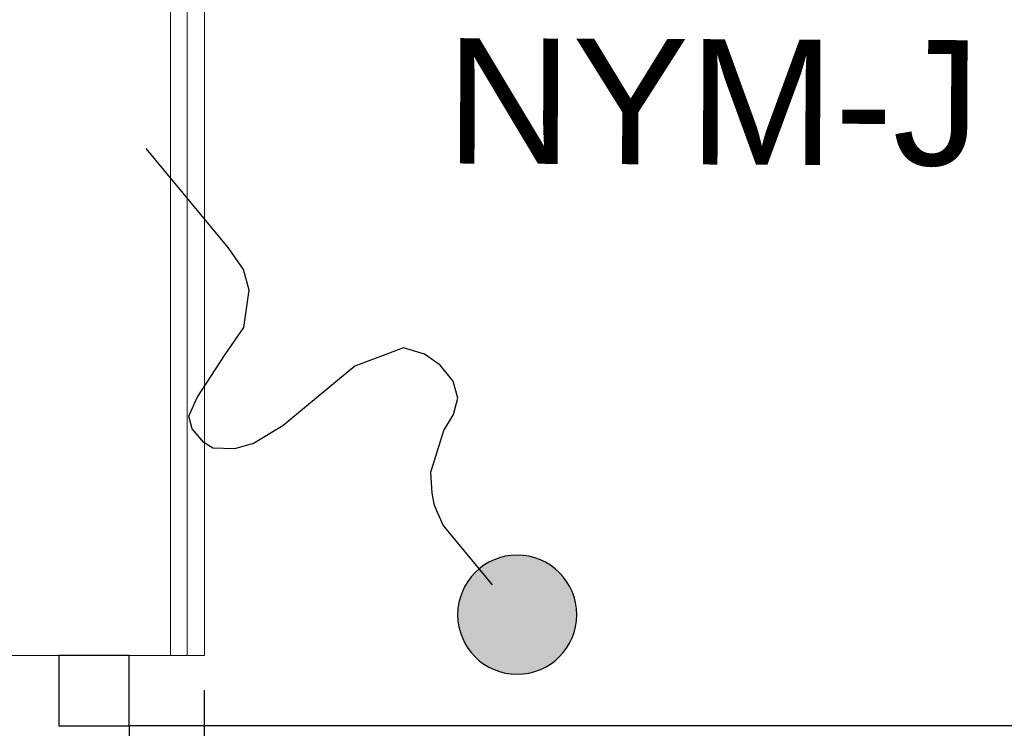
# Model space of a CAD drawing. Header units: inches. Extents: x 65192 to 78842, y -37594 to -36109.
# Tile 37 of 63: x 67285 to 67355, y -36665 to -36614. Entities that reach past the tile are written whole.
import ezdxf

# ---------------------------------------------------------------- set-up
doc = ezdxf.new("R2010")
doc.units = ezdxf.units.IN
doc.header["$MEASUREMENT"] = 0
doc.linetypes.add('HIDDEN', pattern=[0.375, 0.25, -0.125])
doc.layers.add('AA_KOMINY.W+_Nr_Pióra__152', color=7, linetype='Continuous', lineweight=5, true_color=0x40cfff)
for name, color, linetype, lineweight in [('E-opisy', 240, 'Continuous', 25), ('p--płyta GK', 7, 'Continuous', 0), ('p--ściana szkielet', 7, 'Continuous', 0)]:
    doc.layers.add(name, color=color, linetype=linetype, lineweight=lineweight)
for name, color, linetype in [('E_LAMPY', 240, 'Continuous'), ('p--drzwi', 7, 'Continuous'), ('p--podciąg', 7, 'Continuous')]:
    doc.layers.add(name, color=color, linetype=linetype)
doc.styles.add('GENERATED_STYLE_2', font='arial.ttf')

# ---------------------------------------------------------------- blocks, each defined once
blk = doc.blocks.new('drzwi-90-100')
for p, q in [((5.05, 87.375), (5.05, 2.525)), ((5.05, 2.525), (0, 2.525)), ((0, 2.525), (0, -2.525)), ((5.05, -2.525), (5.05, 2.525)), ((5.05, 2.525), (10.1, 2.525)), ((0, -2.525), (5.05, -2.525))]:
    blk.add_line(p, q)
blk = doc.blocks.new('SPLINE_10', base_point=(16648.91, -8782.46))
at = {"lineweight": 30, "true_color": 0xf50000}
h = blk.add_hatch(color=1, dxfattribs=at)
h.dxf.hatch_style = 1
h.paths.add_polyline_path([(16574.2, -8575.14, 1), (16553.82, -8575.14, 1)])
at = {"color": 1, "lineweight": 30, "true_color": 0xf50000}
blk.add_circle((16564.01, -8575.14), 10.19, dxfattribs=at)
at = {"layer": 'AA_KOMINY.W+_Nr_Pióra__152', "color": 1, "lineweight": 30, "true_color": 0xf50000, "flags": 128}
for points in [[(16568.73, -8507.47), (16563.94, -8503.18), (16562.46, -8499.8), (16562.08, -8495.23), (16562.08, -8473.3)], [(16568.58, -8524.69), (16574.28, -8524.69), (16580.11, -8523.81), (16583.16, -8522.45), (16585.95, -8519.99), (16586.54, -8518.3), (16586.6, -8515.19), (16585.63, -8513.18), (16582.51, -8511.62), (16574.14, -8508.98), (16568.73, -8507.47)], [(16553.59, -8542.86), (16550.61, -8541.84), (16548.23, -8540.13), (16546.98, -8537.42), (16546.98, -8533.86), (16547.83, -8530.69), (16549.88, -8527.59), (16558.29, -8524.69)], [(16558.29, -8524.69), (16568.58, -8524.69)], [(16564.01, -8568.48), (16564.01, -8555.3), (16563, -8551.75), (16561.94, -8549.85), (16559.84, -8546.96), (16553.59, -8542.86)]]:
    blk.add_lwpolyline(points, dxfattribs=at)

msp = doc.modelspace()

# ---------------------------------------------------------------- linework, layer by layer
at = {"layer": 'p--podciąg', "linetype": 'HIDDEN', "ltscale": 30}
msp.add_line((67297.89, -36760.1), (67297.89, -36660.1), dxfattribs=at)
at = {"layer": 'p--płyta GK', "ltscale": 35}
for p, q in [((67296.64, -36660.1), (67296.64, -36545.95)), ((67297.89, -36660.1), (67297.89, -36547.2))]:
    msp.add_line(p, q, dxfattribs=at)
at = {"layer": 'p--ściana szkielet', "ltscale": 35}
for p, q in [((67295.44, -36660.1), (67295.44, -36370.25)), ((67280.99, -36660.1), (67297.89, -36660.1))]:
    msp.add_line(p, q, dxfattribs=at)

# ---------------------------------------------------------------- block references
at = {"layer": 'E_LAMPY', "linetype": 'Continuous', "xscale": -0.4200000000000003, "yscale": 0.4200000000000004, "zscale": 0.4200000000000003, "rotation": 39.62132203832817}
msp.add_blockref('SPLINE_10', (67348.418, -36746.983), dxfattribs=at)
at = {"layer": 'p--drzwi', "rotation": 270}
msp.add_blockref('drzwi-90-100', (67289.94, -36660.1), dxfattribs=at)

# ---------------------------------------------------------------- texts
at = {"layer": 'E-opisy', "color": 7, "linetype": 'Continuous', "insert": (67315.305, -36600.767), "char_height": 9, "attachment_point": 1, "rotation": 359.76726, "style": 'GENERATED_STYLE_2'}
msp.add_mtext('zasilanie z jednostki zewn\\PNYM-J 3x2,5mm', dxfattribs=at)

doc.saveas('drawing.dxf')
